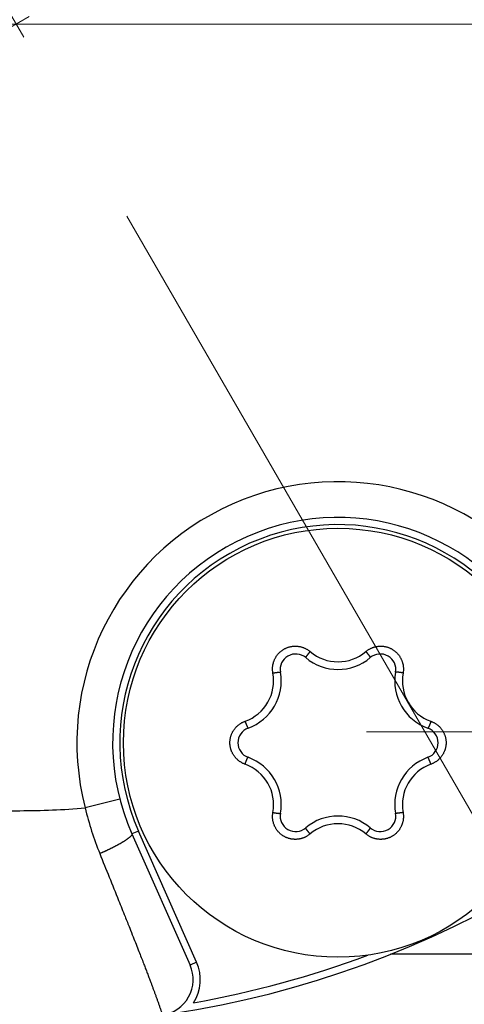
# Model space of a CAD drawing. Header units: millimetres. Extents: x 0 to 1071, y 0 to 742.
# Tile 21 of 133: x 491.43 to 497.64, y 211.39 to 225.16. Entities that reach past the tile are written whole.
import ezdxf

# ---------------------------------------------------------------- set-up
doc = ezdxf.new("R2010")
doc.units = ezdxf.units.MM
doc.header["$LTSCALE"] = 0.454724
doc.linetypes.add('CENTER', pattern=[50.8, 31.75, -6.35, 6.35, -6.35])
doc.layers.add('NoLayerName_001', color=7, linetype='Continuous')
doc.layers.add('NoLayerName_007', color=7, linetype='Continuous')

# ---------------------------------------------------------------- blocks, each defined once
blk = doc.blocks.new('DIM_0003')
at = {"color": 3, "linetype": 'Continuous', "lineweight": 13}
blk.add_arc((59.306, 51.361), 59.306, 300, 210, dxfattribs=at)

msp = doc.modelspace()

# ---------------------------------------------------------------- linework, layer by layer
at = {"layer": 'NoLayerName_001', "color": 4, "linetype": 'CENTER', "lineweight": 13}
for p, q in [((481.376358, 242.419282), (523.058333, 170.223983)), ((474.05585, 215.098774), (509.341304, 235.470841)), ((526.246124, 225.098774), (445.502502, 225.098774)), ((496.275853, 215.199279), (506.275853, 215.199279))]:
    msp.add_line(p, q, dxfattribs=at)
at = {"layer": 'NoLayerName_001', "color": 60, "linetype": 'Continuous', "lineweight": 25}
for p, q in [((492.826232, 214.261863), (492.342085, 214.136957)), ((493.087519, 213.813915), (492.996082, 213.773428)), ((492.996082, 213.773428), (493.808286, 211.939123)), ((493.899724, 211.97961), (493.087519, 213.813915)), ((496.61035, 212.098774), (501.275853, 212.098774)), ((493.899724, 211.97961), (493.808286, 211.939123))]:
    msp.add_line(p, q, dxfattribs=at)
msp.add_circle((495.876358, 215.048774), 3, dxfattribs=at)
for centre, radius, start, end in [((491.426358, 225.098774), 14, 270, 90), ((495.876358, 215.048774), 3.64999, 33.2997428, 194.4664487), ((495.876358, 215.048774), 3.15, 23.8830953, 203.8830953), ((495.876358, 215.048774), 3.049999, 23.8830953, 203.8830953), ((495.284723, 216.073517), 0.21673, 49.8061343, 190.1938657), ((495.876358, 216.773774), 0.7, 229.8061343, 310.1938657), ((495.876589, 216.7837), 0.602815, 229.6731316, 310.3261141), ((496.467993, 216.073517), 0.21673, 349.8061343, 130.1938657), ((494.374389, 215.915936), 0.602187, 289.6528948, 10.3471052), ((494.382464, 215.911274), 0.7, 289.8061343, 10.1938657), ((497.370252, 215.911274), 0.7, 169.8061343, 250.1938657), ((497.378327, 215.915937), 0.602187, 169.6529121, 250.3470879), ((494.693088, 215.048774), 0.21673, 109.8061343, 250.1938657), ((497.059628, 215.048774), 0.21673, 289.8061343, 70.1938657), ((494.382464, 214.186274), 0.7, 349.8061343, 70.1938657), ((497.370252, 214.186274), 0.7, 109.8061343, 190.1938657), ((494.374389, 214.181612), 0.602187, 349.6529191, 70.3470809), ((497.378327, 214.181612), 0.602187, 109.6528879, 190.3471121), ((491.426358, 225.098774), 11, 270, 274.7752781), ((496.711543, 215.178122), 4.491792, 193.402653, 201.9712312), ((495.284723, 214.024032), 0.21673, 169.8061343, 310.1938657), ((495.876358, 213.323774), 0.7, 49.8061343, 130.1938657), ((496.467993, 214.024032), 0.21673, 229.8061343, 10.1938657), ((495.876127, 213.313849), 0.602815, 49.6731316, 130.3261141), ((491.426358, 225.098774), 13.9, 280.0673956, 290.4885171), ((493.3511, 211.736687), 0.5, 278.1967881, 23.8830953), ((493.3511, 211.736687), 0.599999, 327.3286116, 23.8830953)]:
    msp.add_arc(centre, radius, start, end, dxfattribs=at)
for points, knots in [([(494.966803, 216.0241), (494.966, 216.029238), (494.964207, 216.039499), (494.962627, 216.055058), (494.961709, 216.070684), (494.961575, 216.086351), (494.962196, 216.102012), (494.963583, 216.117623), (494.965738, 216.133142), (494.968653, 216.14853), (494.972317, 216.163752), (494.97672, 216.178773), (494.981852, 216.193559), (494.987703, 216.208075), (494.994262, 216.222286), (495.001514, 216.236159), (495.009438, 216.249661), (495.018013, 216.262761), (495.027218, 216.275426), (495.037034, 216.287624), (495.047439, 216.299322), (495.058412, 216.31049), (495.069921, 216.321104), (495.081938, 216.33114), (495.094432, 216.340576), (495.107374, 216.349386), (495.120734, 216.357548), (495.134482, 216.365037), (495.148584, 216.371839), (495.163002, 216.377941), (495.177702, 216.383329), (495.192649, 216.387989), (495.207807, 216.391908), (495.223141, 216.395069), (495.238612, 216.39747), (495.254183, 216.399109), (495.269815, 216.399984), (495.285471, 216.4001), (495.301108, 216.399424), (495.316707, 216.398074), (495.327011, 216.396429), (495.332174, 216.395699)], [0, 0, 0, 0, 0.0156039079, 0.0312347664, 0.0468856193, 0.0625492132, 0.078218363, 0.0938863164, 0.1095476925, 0.1252024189, 0.1408523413, 0.1564989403, 0.1721435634, 0.187787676, 0.2034330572, 0.2190807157, 0.2347302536, 0.250380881, 0.2660317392, 0.2816821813, 0.2973320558, 0.3129818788, 0.3286320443, 0.3442824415, 0.359932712, 0.3755825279, 0.3912318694, 0.4068812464, 0.422531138, 0.4381814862, 0.453831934, 0.4694821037, 0.4851318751, 0.5007816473, 0.5164319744, 0.5320827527, 0.5477333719, 0.5633829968, 0.579030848, 0.594676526, 0.6103210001, 0.6103210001, 0.6103210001, 0.6103210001]), ([(495.332174, 216.395699), (495.337296, 216.394718), (495.347578, 216.392937), (495.362776, 216.389168), (495.377794, 216.384752), (495.392578, 216.379578), (495.407095, 216.373686), (495.421308, 216.367081), (495.43518, 216.359788), (495.448682, 216.351837), (495.461755, 216.343229), (495.47444, 216.334081), (495.48243, 216.327399), (495.486479, 216.324134)], [0, 0, 0, 0, 0.0156449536, 0.0312917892, 0.0469418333, 0.0625965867, 0.0782579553, 0.0939259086, 0.1095951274, 0.1252588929, 0.1409099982, 0.156541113, 0.1721451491, 0.1721451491, 0.1721451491, 0.1721451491]), ([(496.266237, 216.324135), (496.270285, 216.3274), (496.278274, 216.334083), (496.290959, 216.343231), (496.304032, 216.351839), (496.317534, 216.359788), (496.331408, 216.367079), (496.345622, 216.373682), (496.360139, 216.379575), (496.374924, 216.384743), (496.389939, 216.38918), (496.405149, 216.392876), (496.42052, 216.395824), (496.436017, 216.398015), (496.451604, 216.39944), (496.467244, 216.400096), (496.482899, 216.399985), (496.498531, 216.39911), (496.514102, 216.39747), (496.529573, 216.395069), (496.544907, 216.391907), (496.560065, 216.387989), (496.575011, 216.383329), (496.589712, 216.377941), (496.60413, 216.37184), (496.618231, 216.365037), (496.631979, 216.357548), (496.645339, 216.349387), (496.658281, 216.340576), (496.670774, 216.33114), (496.68279, 216.321104), (496.694299, 216.310489), (496.705272, 216.299321), (496.715677, 216.287623), (496.725492, 216.275425), (496.734697, 216.26276), (496.74327, 216.24966), (496.751199, 216.236159), (496.758432, 216.222279), (496.765061, 216.208096), (496.768787, 216.198349), (496.770737, 216.193513)], [0, 0, 0, 0, 0.0156037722, 0.0312345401, 0.0468853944, 0.0625490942, 0.0782184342, 0.0938866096, 0.1095481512, 0.1252029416, 0.1408528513, 0.1564993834, 0.1721439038, 0.1877878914, 0.2034331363, 0.2190806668, 0.2347300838, 0.250380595, 0.2660313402, 0.2816816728, 0.2973314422, 0.3129811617, 0.3286312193, 0.3442814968, 0.3599316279, 0.3755812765, 0.3912304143, 0.4068795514, 0.4225291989, 0.4381793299, 0.4538296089, 0.4694796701, 0.4851293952, 0.5007791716, 0.5164295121, 0.5320802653, 0.5477307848, 0.5633802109, 0.5790277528, 0.5946730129, 0.6103170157, 0.6103170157, 0.6103170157, 0.6103170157]), ([(495.428902, 216.249515), (495.42857, 216.248963), (495.427897, 216.24786), (495.426936, 216.246179), (495.426, 216.244479), (495.425238, 216.242739), (495.424289, 216.240997), (495.424569, 216.2397), (495.424595, 216.239069)], [0, 0, 0, 0, 0.00193239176, 0.00387339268, 0.00581319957, 0.00773519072, 0.00962986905, 0.01152428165, 0.01152428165, 0.01152428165, 0.01152428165]), ([(495.486479, 216.324135), (495.485649, 216.323156), (495.483986, 216.321201), (495.481504, 216.318258), (495.47903, 216.315308), (495.476565, 216.312351), (495.474109, 216.309386), (495.471661, 216.306414), (495.469222, 216.303435), (495.466793, 216.300448), (495.464374, 216.297453), (495.462366, 216.294951), (495.460765, 216.292944), (495.459567, 216.291437), (495.458372, 216.289928), (495.45718, 216.288416), (495.455991, 216.286903), (495.454805, 216.285386), (495.453622, 216.283868), (495.452442, 216.282347), (495.451265, 216.280823), (495.450092, 216.279297), (495.448923, 216.277768), (495.447757, 216.276237), (495.446596, 216.274702), (495.445438, 216.273165), (495.444286, 216.271623), (495.443137, 216.270078), (495.441994, 216.268528), (495.440857, 216.266974), (495.439724, 216.265416), (495.438598, 216.263853), (495.437479, 216.262285), (495.436368, 216.260712), (495.435265, 216.259134), (495.434172, 216.257551), (495.433089, 216.255963), (495.432017, 216.254369), (495.430959, 216.252766), (495.429915, 216.251151), (495.429242, 216.250059), (495.428902, 216.249515)], [0, 0, 0, 0, 0.00384999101, 0.0077000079, 0.01155003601, 0.01540006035, 0.01925006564, 0.02310003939, 0.02694999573, 0.03079996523, 0.03464998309, 0.03850008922, 0.04042518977, 0.04235031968, 0.0442754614, 0.04620059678, 0.04812570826, 0.05005077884, 0.05197579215, 0.05390073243, 0.05582558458, 0.05775033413, 0.05967497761, 0.06159956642, 0.06352417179, 0.06544886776, 0.06737373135, 0.06929884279, 0.07122428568, 0.07315014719, 0.07507649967, 0.07700314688, 0.07892969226, 0.0808557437, 0.08278091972, 0.08470485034, 0.08662717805, 0.08854772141, 0.09046777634, 0.09238951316, 0.09431528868, 0.09431528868, 0.09431528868, 0.09431528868]), ([(496.266237, 216.324135), (496.267067, 216.323156), (496.26873, 216.321201), (496.271212, 216.318258), (496.273686, 216.315308), (496.276151, 216.31235), (496.278608, 216.309386), (496.281055, 216.306414), (496.283494, 216.303435), (496.285923, 216.300448), (496.288343, 216.297453), (496.29035, 216.29495), (496.291951, 216.292944), (496.293149, 216.291436), (496.294344, 216.289927), (496.295537, 216.288416), (496.296726, 216.286902), (496.297912, 216.285386), (496.299095, 216.283867), (496.300275, 216.282346), (496.301451, 216.280822), (496.302624, 216.279296), (496.303794, 216.277768), (496.304959, 216.276236), (496.306121, 216.274702), (496.307279, 216.273164), (496.308431, 216.271622), (496.309579, 216.270077), (496.310723, 216.268527), (496.31186, 216.266973), (496.312993, 216.265415), (496.314119, 216.263852), (496.315238, 216.262284), (496.316349, 216.260711), (496.317452, 216.259133), (496.318545, 216.25755), (496.319628, 216.255961), (496.3207, 216.254368), (496.321758, 216.252764), (496.322802, 216.25115), (496.323475, 216.250058), (496.323815, 216.249513)], [0, 0, 0, 0, 0.00385005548, 0.00770013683, 0.01155022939, 0.01540031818, 0.01925038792, 0.02310042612, 0.02695044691, 0.03080048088, 0.0346505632, 0.0385007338, 0.04042586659, 0.04235102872, 0.04427620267, 0.04620137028, 0.04812651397, 0.05005161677, 0.05197666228, 0.05390163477, 0.05582651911, 0.05775130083, 0.05967597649, 0.06160059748, 0.06352523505, 0.06544996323, 0.06737485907, 0.06930000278, 0.07122547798, 0.07315137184, 0.07507775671, 0.07700443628, 0.07893101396, 0.08085709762, 0.08278230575, 0.08470626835, 0.08662862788, 0.08854920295, 0.09046928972, 0.09239105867, 0.09431686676, 0.09431686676, 0.09431686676, 0.09431686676]), ([(496.323815, 216.249513), (496.324147, 216.248961), (496.32482, 216.247859), (496.325781, 216.246178), (496.326717, 216.244477), (496.327479, 216.242738), (496.328428, 216.240996), (496.328149, 216.239698), (496.328122, 216.239067)], [0, 0, 0, 0, 0.00193242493, 0.00387345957, 0.00581329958, 0.00773532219, 0.00963002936, 0.01152447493, 0.01152447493, 0.01152447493, 0.01152447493]), ([(496.770737, 216.193513), (496.772447, 216.188586), (496.776045, 216.178792), (496.780378, 216.163746), (496.784062, 216.148531), (496.786973, 216.133141), (496.789129, 216.117623), (496.790517, 216.102011), (496.791139, 216.086351), (496.791006, 216.070683), (496.790089, 216.055058), (496.788509, 216.039499), (496.786716, 216.029238), (496.785913, 216.024099)], [0, 0, 0, 0, 0.0156445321, 0.0312910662, 0.0469409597, 0.0625957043, 0.0782571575, 0.0939252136, 0.109594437, 0.1252580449, 0.1409088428, 0.1565395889, 0.1721433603, 0.1721433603, 0.1721433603, 0.1721433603]), ([(494.966803, 216.0241), (494.968066, 216.02433), (494.97059, 216.024792), (494.97438, 216.02547), (494.978172, 216.026137), (494.981966, 216.026794), (494.985761, 216.027439), (494.989559, 216.028072), (494.993358, 216.028695), (494.997159, 216.029305), (495.000963, 216.029903), (495.004134, 216.03039), (495.006672, 216.030773), (495.008576, 216.031057), (495.010481, 216.031337), (495.012386, 216.031614), (495.014291, 216.031887), (495.016197, 216.032156), (495.018104, 216.032422), (495.020011, 216.032683), (495.021919, 216.03294), (495.023827, 216.033193), (495.025736, 216.033441), (495.027645, 216.033685), (495.029554, 216.033924), (495.031465, 216.034157), (495.033376, 216.034385), (495.035289, 216.034606), (495.037202, 216.034821), (495.039117, 216.03503), (495.041032, 216.035231), (495.042949, 216.035425), (495.044867, 216.03561), (495.046785, 216.035786), (495.048702, 216.035952), (495.05062, 216.036107), (495.052537, 216.036251), (495.054453, 216.036382), (495.056371, 216.036497), (495.058291, 216.036594), (495.059573, 216.036631), (495.060215, 216.036653)], [0, 0, 0, 0, 0.00384999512, 0.00770001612, 0.01155004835, 0.01540007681, 0.01925008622, 0.02310006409, 0.02695002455, 0.03079999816, 0.03465002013, 0.03850013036, 0.04042523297, 0.04235036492, 0.04427550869, 0.04620064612, 0.04812575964, 0.05005083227, 0.05197584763, 0.05390078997, 0.05582564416, 0.05775039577, 0.05967504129, 0.06159963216, 0.06352423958, 0.0654489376, 0.06737380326, 0.06929891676, 0.07122436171, 0.07315022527, 0.07507657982, 0.07700322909, 0.07892977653, 0.08085583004, 0.08278100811, 0.08470494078, 0.08662727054, 0.08854781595, 0.09046787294, 0.09238961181, 0.09431538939, 0.09431538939, 0.09431538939, 0.09431538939]), ([(495.060215, 216.036653), (495.060859, 216.036664), (495.06215, 216.036696), (495.064086, 216.036687), (495.066027, 216.036648), (495.067915, 216.036438), (495.069897, 216.036389), (495.070881, 216.035498), (495.071414, 216.03516)], [0, 0, 0, 0, 0.00193239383, 0.00387339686, 0.00581320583, 0.00773519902, 0.00962987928, 0.01152429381, 0.01152429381, 0.01152429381, 0.01152429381]), ([(496.692502, 216.036653), (496.691858, 216.036664), (496.690566, 216.036696), (496.68863, 216.036687), (496.686689, 216.036648), (496.684802, 216.036438), (496.682819, 216.036389), (496.681835, 216.035498), (496.681302, 216.03516)], [0, 0, 0, 0, 0.00193239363, 0.00387339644, 0.0058132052, 0.00773519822, 0.00962987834, 0.01152429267, 0.01152429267, 0.01152429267, 0.01152429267]), ([(496.785913, 216.0241), (496.784651, 216.02433), (496.782126, 216.024792), (496.778336, 216.02547), (496.774544, 216.026137), (496.770751, 216.026794), (496.766955, 216.027439), (496.763158, 216.028072), (496.759358, 216.028695), (496.755557, 216.029305), (496.751753, 216.029903), (496.748582, 216.03039), (496.746044, 216.030773), (496.74414, 216.031057), (496.742236, 216.031337), (496.74033, 216.031614), (496.738425, 216.031887), (496.736519, 216.032156), (496.734612, 216.032422), (496.732705, 216.032683), (496.730797, 216.03294), (496.728889, 216.033193), (496.726981, 216.033441), (496.725071, 216.033685), (496.723162, 216.033924), (496.721251, 216.034157), (496.71934, 216.034385), (496.717427, 216.034606), (496.715514, 216.034821), (496.713599, 216.03503), (496.711684, 216.035231), (496.709767, 216.035425), (496.707849, 216.03561), (496.705932, 216.035786), (496.704014, 216.035952), (496.702096, 216.036107), (496.700179, 216.036251), (496.698263, 216.036382), (496.696345, 216.036497), (496.694425, 216.036594), (496.693143, 216.036631), (496.692502, 216.036653)], [0, 0, 0, 0, 0.00384999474, 0.00770001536, 0.0115500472, 0.01540007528, 0.01925008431, 0.02310006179, 0.02695002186, 0.03079999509, 0.03465001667, 0.03850012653, 0.04042522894, 0.04235036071, 0.0442755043, 0.04620064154, 0.04812575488, 0.05005082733, 0.0519758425, 0.05390078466, 0.05582563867, 0.05775039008, 0.05967503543, 0.0615996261, 0.06352423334, 0.06544893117, 0.06737379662, 0.06929890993, 0.07122435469, 0.07315021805, 0.0750765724, 0.07700322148, 0.07892976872, 0.08085582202, 0.0827809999, 0.08470493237, 0.08662726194, 0.08854780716, 0.09046786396, 0.09238960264, 0.09431538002, 0.09431538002, 0.09431538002, 0.09431538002]), ([(494.576924, 214.748739), (494.572072, 214.750613), (494.56229, 214.75419), (494.548025, 214.760601), (494.534034, 214.767619), (494.520398, 214.775338), (494.507146, 214.783707), (494.49432, 214.792714), (494.481958, 214.802339), (494.470089, 214.812558), (494.458738, 214.823343), (494.447931, 214.834667), (494.437692, 214.846505), (494.428045, 214.85883), (494.419018, 214.871616), (494.41063, 214.884833), (494.402898, 214.898447), (494.395841, 214.912423), (494.389476, 214.926728), (494.38382, 214.941327), (494.378892, 214.956188), (494.374707, 214.971275), (494.37127, 214.98655), (494.368587, 215.001975), (494.366662, 215.017512), (494.365503, 215.033126), (494.365115, 215.048777), (494.365503, 215.064428), (494.366662, 215.080041), (494.368587, 215.095579), (494.37127, 215.111003), (494.374708, 215.126278), (494.378893, 215.141365), (494.383821, 215.156225), (494.389476, 215.170825), (494.395841, 215.18513), (494.4029, 215.199105), (494.410627, 215.212721), (494.419031, 215.225925), (494.427999, 215.238759), (494.434577, 215.246858), (494.437791, 215.250965)], [0, 0, 0, 0, 0.0156039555, 0.0312348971, 0.0468859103, 0.0625497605, 0.0782192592, 0.0938876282, 0.1095494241, 0.1252045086, 0.1408547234, 0.156501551, 0.1721463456, 0.187790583, 0.2034360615, 0.2190838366, 0.2347335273, 0.2503843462, 0.2660354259, 0.281686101, 0.2973361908, 0.312986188, 0.3286364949, 0.3442870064, 0.3599373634, 0.3755872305, 0.3912365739, 0.4068858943, 0.4225357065, 0.4381859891, 0.4538364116, 0.4694866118, 0.4851364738, 0.5007863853, 0.5164368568, 0.5320877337, 0.5477383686, 0.5633879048, 0.5790355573, 0.5946809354, 0.6103250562, 0.6103250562, 0.6103250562, 0.6103250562]), ([(494.437791, 215.250965), (494.441202, 215.254909), (494.447886, 215.262922), (494.458751, 215.274198), (494.470086, 215.284995), (494.481959, 215.29521), (494.49432, 215.304836), (494.507147, 215.313843), (494.520399, 215.322211), (494.534034, 215.329929), (494.548025, 215.336947), (494.56229, 215.343358), (494.572072, 215.346936), (494.576924, 215.34881)], [0, 0, 0, 0, 0.015644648, 0.0312912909, 0.0469412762, 0.0625960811, 0.0782575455, 0.0939255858, 0.1095948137, 0.1252584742, 0.1409093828, 0.1565402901, 0.172144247, 0.172144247, 0.172144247, 0.172144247]), ([(494.576924, 215.34881), (494.577356, 215.347601), (494.578218, 215.345183), (494.579526, 215.341562), (494.580844, 215.337945), (494.582172, 215.334331), (494.583512, 215.330722), (494.584861, 215.327116), (494.586222, 215.323515), (494.587594, 215.319918), (494.588978, 215.316325), (494.590142, 215.313335), (494.591079, 215.310945), (494.591785, 215.309154), (494.592495, 215.307365), (494.593208, 215.305576), (494.593924, 215.30379), (494.594644, 215.302004), (494.595368, 215.30022), (494.596095, 215.298438), (494.596826, 215.296658), (494.597561, 215.294879), (494.5983, 215.293102), (494.599044, 215.291327), (494.599792, 215.289553), (494.600545, 215.287782), (494.601304, 215.286013), (494.602068, 215.284246), (494.602838, 215.282481), (494.603615, 215.280719), (494.604399, 215.278959), (494.605189, 215.277202), (494.605988, 215.275449), (494.606794, 215.2737), (494.60761, 215.271956), (494.608434, 215.270218), (494.609268, 215.268486), (494.610112, 215.266761), (494.610972, 215.265043), (494.611848, 215.263332), (494.612457, 215.262203), (494.612759, 215.261636)], [0, 0, 0, 0, 0.00384999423, 0.00770001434, 0.01155004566, 0.01540007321, 0.01925008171, 0.02310005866, 0.0269500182, 0.03079999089, 0.03465001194, 0.03850012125, 0.04042522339, 0.04235035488, 0.04427549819, 0.04620063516, 0.04812574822, 0.05005082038, 0.05197583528, 0.05390077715, 0.05582563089, 0.05775038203, 0.0596750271, 0.0615996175, 0.06352422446, 0.06544892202, 0.06737378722, 0.06929890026, 0.07122434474, 0.07315020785, 0.07507656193, 0.07700321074, 0.07892975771, 0.08085581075, 0.08278098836, 0.08470492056, 0.08662724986, 0.0885477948, 0.09046785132, 0.09238958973, 0.09431536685, 0.09431536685, 0.09431536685, 0.09431536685]), ([(494.612759, 215.261636), (494.613071, 215.261073), (494.613689, 215.259939), (494.614664, 215.258266), (494.615669, 215.256605), (494.616794, 215.255075), (494.617828, 215.253382), (494.619092, 215.252976), (494.619651, 215.252683)], [0, 0, 0, 0, 0.00193239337, 0.00387339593, 0.00581320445, 0.00773519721, 0.00962987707, 0.01152429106, 0.01152429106, 0.01152429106, 0.01152429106]), ([(497.139957, 215.261636), (497.139645, 215.261073), (497.139027, 215.259938), (497.138052, 215.258266), (497.137047, 215.256605), (497.135922, 215.255075), (497.134888, 215.253382), (497.133624, 215.252976), (497.133065, 215.252683)], [0, 0, 0, 0, 0.0019323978, 0.00387340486, 0.0058132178, 0.00773521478, 0.00962989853, 0.01152431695, 0.01152431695, 0.01152431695, 0.01152431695]), ([(497.175792, 215.34881), (497.17536, 215.347601), (497.174498, 215.345183), (497.17319, 215.341562), (497.171872, 215.337945), (497.170544, 215.334331), (497.169205, 215.330722), (497.167855, 215.327116), (497.166494, 215.323515), (497.165122, 215.319918), (497.163738, 215.316325), (497.162574, 215.313335), (497.161637, 215.310945), (497.160931, 215.309154), (497.160221, 215.307365), (497.159508, 215.305576), (497.158792, 215.30379), (497.158072, 215.302004), (497.157349, 215.30022), (497.156621, 215.298438), (497.15589, 215.296658), (497.155155, 215.294879), (497.154416, 215.293102), (497.153672, 215.291326), (497.152924, 215.289553), (497.152171, 215.287782), (497.151412, 215.286013), (497.150648, 215.284246), (497.149878, 215.282481), (497.149101, 215.280719), (497.148317, 215.278959), (497.147527, 215.277202), (497.146728, 215.275449), (497.145922, 215.2737), (497.145107, 215.271956), (497.144282, 215.270218), (497.143448, 215.268486), (497.142604, 215.266761), (497.141744, 215.265043), (497.140868, 215.263331), (497.140259, 215.262203), (497.139957, 215.261636)], [0, 0, 0, 0, 0.00385000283, 0.00770003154, 0.01155007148, 0.01540010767, 0.01925012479, 0.02310011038, 0.02695007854, 0.03080005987, 0.03465008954, 0.03850020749, 0.04042531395, 0.04235044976, 0.04427559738, 0.04620073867, 0.04812585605, 0.05005093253, 0.05197595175, 0.05390089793, 0.05582575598, 0.05775051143, 0.05967516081, 0.06159975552, 0.0635243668, 0.06544906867, 0.06737393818, 0.06929905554, 0.07122450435, 0.07315037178, 0.0750767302, 0.07700338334, 0.07892993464, 0.080855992, 0.08278117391, 0.08470511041, 0.08662744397, 0.08854799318, 0.09046805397, 0.09238979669, 0.09431557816, 0.09431557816, 0.09431557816, 0.09431557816]), ([(497.175792, 215.34881), (497.180644, 215.346936), (497.190426, 215.343358), (497.204691, 215.336947), (497.218682, 215.329929), (497.232318, 215.322211), (497.24557, 215.313842), (497.258396, 215.304835), (497.270759, 215.295209), (497.282628, 215.28499), (497.293978, 215.274206), (497.304785, 215.262882), (497.315024, 215.251044), (497.324671, 215.238719), (497.333699, 215.225933), (497.342086, 215.212716), (497.349818, 215.199102), (497.356875, 215.185126), (497.36324, 215.170821), (497.368896, 215.156221), (497.373824, 215.141361), (497.378009, 215.126274), (497.381446, 215.110999), (497.38413, 215.095574), (497.386054, 215.080036), (497.387213, 215.064423), (497.387602, 215.048772), (497.387213, 215.033121), (497.386054, 215.017508), (497.38413, 215.00197), (497.381446, 214.986545), (497.378008, 214.971271), (497.373823, 214.956184), (497.368896, 214.941323), (497.36324, 214.926724), (497.356875, 214.912419), (497.349816, 214.898444), (497.342089, 214.884828), (497.333685, 214.871623), (497.324717, 214.85879), (497.318139, 214.85069), (497.314925, 214.846584)], [0, 0, 0, 0, 0.0156039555, 0.0312348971, 0.0468859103, 0.0625497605, 0.0782192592, 0.0938876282, 0.1095494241, 0.1252045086, 0.1408547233, 0.1565015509, 0.1721463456, 0.187790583, 0.2034360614, 0.2190838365, 0.2347335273, 0.2503843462, 0.2660354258, 0.2816861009, 0.2973361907, 0.3129861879, 0.3286364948, 0.3442870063, 0.3599373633, 0.3755872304, 0.3912365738, 0.4068858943, 0.4225357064, 0.438185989, 0.4538364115, 0.4694866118, 0.4851364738, 0.5007863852, 0.5164368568, 0.5320877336, 0.5477383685, 0.5633879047, 0.5790355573, 0.5946809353, 0.6103250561, 0.6103250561, 0.6103250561, 0.6103250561]), ([(494.576924, 214.748739), (494.577356, 214.749948), (494.578218, 214.752365), (494.579526, 214.755986), (494.580844, 214.759604), (494.582172, 214.763217), (494.583512, 214.766827), (494.584861, 214.770433), (494.586222, 214.774034), (494.587594, 214.777631), (494.588978, 214.781224), (494.590142, 214.784214), (494.591079, 214.786603), (494.591785, 214.788394), (494.592495, 214.790184), (494.593208, 214.791972), (494.593924, 214.793759), (494.594644, 214.795545), (494.595368, 214.797328), (494.596095, 214.799111), (494.596826, 214.800891), (494.597561, 214.80267), (494.5983, 214.804447), (494.599044, 214.806222), (494.599792, 214.807996), (494.600545, 214.809767), (494.601304, 214.811536), (494.602068, 214.813303), (494.602838, 214.815068), (494.603615, 214.81683), (494.604399, 214.81859), (494.605189, 214.820346), (494.605988, 214.8221), (494.606794, 214.823849), (494.60761, 214.825593), (494.608434, 214.827331), (494.609268, 214.829063), (494.610112, 214.830788), (494.610972, 214.832506), (494.611848, 214.834217), (494.612457, 214.835346), (494.612759, 214.835913)], [0, 0, 0, 0, 0.00385000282, 0.00770003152, 0.01155007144, 0.01540010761, 0.01925012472, 0.0231001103, 0.02695007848, 0.03080005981, 0.0346500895, 0.03850020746, 0.04042531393, 0.04235044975, 0.04427559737, 0.04620073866, 0.04812585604, 0.05005093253, 0.05197595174, 0.05390089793, 0.05582575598, 0.05775051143, 0.0596751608, 0.06159975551, 0.06352436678, 0.06544906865, 0.06737393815, 0.0692990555, 0.07122450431, 0.07315037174, 0.07507673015, 0.07700338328, 0.07892993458, 0.08085599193, 0.08278117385, 0.08470511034, 0.08662744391, 0.08854799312, 0.09046805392, 0.09238979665, 0.09431557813, 0.09431557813, 0.09431557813, 0.09431557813]), ([(494.612759, 214.835913), (494.613071, 214.836476), (494.613689, 214.83761), (494.614664, 214.839283), (494.615669, 214.840944), (494.616794, 214.842474), (494.617828, 214.844167), (494.619092, 214.844573), (494.619651, 214.844866)], [0, 0, 0, 0, 0.00193239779, 0.00387340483, 0.00581321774, 0.00773521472, 0.00962989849, 0.01152431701, 0.01152431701, 0.01152431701, 0.01152431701]), ([(497.139958, 214.835912), (497.139645, 214.836476), (497.139027, 214.83761), (497.138052, 214.839283), (497.137047, 214.840944), (497.135922, 214.842474), (497.134888, 214.844166), (497.133624, 214.844573), (497.133065, 214.844865)], [0, 0, 0, 0, 0.00193239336, 0.0038733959, 0.00581320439, 0.00773519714, 0.00962987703, 0.01152429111, 0.01152429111, 0.01152429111, 0.01152429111]), ([(497.175792, 214.748739), (497.17536, 214.749948), (497.174498, 214.752365), (497.17319, 214.755986), (497.171872, 214.759604), (497.170544, 214.763217), (497.169205, 214.766827), (497.167855, 214.770433), (497.166494, 214.774034), (497.165122, 214.777631), (497.163738, 214.781224), (497.162574, 214.784214), (497.161637, 214.786603), (497.160931, 214.788394), (497.160221, 214.790184), (497.159509, 214.791972), (497.158792, 214.793759), (497.158072, 214.795544), (497.157349, 214.797328), (497.156621, 214.799111), (497.15589, 214.800891), (497.155155, 214.80267), (497.154416, 214.804447), (497.153672, 214.806222), (497.152924, 214.807995), (497.152171, 214.809767), (497.151412, 214.811536), (497.150648, 214.813303), (497.149878, 214.815067), (497.149101, 214.81683), (497.148317, 214.818589), (497.147527, 214.820346), (497.146728, 214.822099), (497.145922, 214.823848), (497.145107, 214.825592), (497.144282, 214.827331), (497.143448, 214.829062), (497.142604, 214.830788), (497.141745, 214.832506), (497.140868, 214.834217), (497.140259, 214.835346), (497.139958, 214.835912)], [0, 0, 0, 0, 0.00384999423, 0.00770001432, 0.01155004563, 0.01540007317, 0.01925008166, 0.02310005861, 0.02695001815, 0.03079999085, 0.03465001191, 0.03850012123, 0.04042522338, 0.04235035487, 0.04427549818, 0.04620063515, 0.04812574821, 0.05005082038, 0.05197583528, 0.05390077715, 0.05582563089, 0.05775038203, 0.0596750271, 0.06159961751, 0.06352422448, 0.06544892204, 0.06737378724, 0.06929890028, 0.07122434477, 0.07315020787, 0.07507656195, 0.07700321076, 0.07892975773, 0.08085581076, 0.08278098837, 0.08470492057, 0.08662724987, 0.08854779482, 0.09046785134, 0.09238958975, 0.09431536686, 0.09431536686, 0.09431536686, 0.09431536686]), ([(497.314925, 214.846584), (497.311514, 214.842639), (497.30483, 214.834626), (497.293966, 214.823351), (497.282631, 214.812554), (497.270757, 214.802339), (497.258396, 214.792712), (497.245569, 214.783706), (497.232318, 214.775338), (497.218682, 214.76762), (497.204691, 214.760602), (497.190426, 214.754191), (497.180644, 214.750613), (497.175792, 214.748739)], [0, 0, 0, 0, 0.015644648, 0.031291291, 0.0469412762, 0.0625960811, 0.0782575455, 0.0939255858, 0.1095948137, 0.1252584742, 0.1409093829, 0.1565402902, 0.1721442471, 0.1721442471, 0.1721442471, 0.1721442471]), ([(494.981979, 213.904036), (494.980269, 213.908962), (494.976671, 213.918757), (494.972338, 213.933803), (494.968654, 213.949018), (494.965744, 213.964408), (494.963587, 213.979926), (494.962199, 213.995537), (494.961577, 214.011198), (494.96171, 214.026865), (494.962627, 214.042491), (494.964207, 214.05805), (494.966, 214.06831), (494.966803, 214.073449)], [0, 0, 0, 0, 0.0156445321, 0.0312910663, 0.0469409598, 0.0625957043, 0.0782571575, 0.0939252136, 0.109594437, 0.1252580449, 0.1409088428, 0.1565395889, 0.1721433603, 0.1721433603, 0.1721433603, 0.1721433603]), ([(494.966803, 214.073449), (494.968066, 214.073219), (494.97059, 214.072757), (494.97438, 214.072079), (494.978172, 214.071411), (494.981966, 214.070755), (494.985761, 214.07011), (494.989559, 214.069476), (494.993358, 214.068854), (494.997159, 214.068244), (495.000963, 214.067646), (495.004134, 214.067159), (495.006672, 214.066776), (495.008576, 214.066492), (495.010481, 214.066211), (495.012386, 214.065935), (495.014291, 214.065662), (495.016197, 214.065392), (495.018104, 214.065127), (495.020011, 214.064866), (495.021919, 214.064609), (495.023827, 214.064356), (495.025736, 214.064108), (495.027645, 214.063864), (495.029554, 214.063625), (495.031465, 214.063392), (495.033376, 214.063164), (495.035289, 214.062943), (495.037202, 214.062727), (495.039117, 214.062519), (495.041032, 214.062318), (495.042949, 214.062124), (495.044867, 214.061939), (495.046785, 214.061763), (495.048702, 214.061597), (495.05062, 214.061442), (495.052537, 214.061298), (495.054453, 214.061166), (495.056371, 214.061052), (495.058291, 214.060955), (495.059573, 214.060918), (495.060215, 214.060896)], [0, 0, 0, 0, 0.00384999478, 0.00770001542, 0.01155004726, 0.01540007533, 0.01925008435, 0.02310006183, 0.02695002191, 0.03079999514, 0.03465001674, 0.03850012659, 0.04042522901, 0.04235036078, 0.04427550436, 0.0462006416, 0.04812575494, 0.05005082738, 0.05197584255, 0.05390078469, 0.0558256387, 0.05775039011, 0.05967503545, 0.06159962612, 0.06352423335, 0.06544893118, 0.06737379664, 0.06929890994, 0.0712243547, 0.07315021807, 0.07507657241, 0.07700322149, 0.07892976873, 0.08085582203, 0.08278099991, 0.08470493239, 0.08662726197, 0.0885478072, 0.09046786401, 0.09238960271, 0.0943153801, 0.0943153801, 0.0943153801, 0.0943153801]), ([(495.060215, 214.060896), (495.060859, 214.060885), (495.06215, 214.060853), (495.064086, 214.060861), (495.066027, 214.060901), (495.067915, 214.06111), (495.069897, 214.06116), (495.070881, 214.062051), (495.071414, 214.062389)], [0, 0, 0, 0, 0.00193239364, 0.00387339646, 0.00581320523, 0.00773519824, 0.00962987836, 0.01152429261, 0.01152429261, 0.01152429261, 0.01152429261]), ([(496.785913, 214.073449), (496.786716, 214.06831), (496.788509, 214.05805), (496.790089, 214.042491), (496.791007, 214.026865), (496.791141, 214.011197), (496.79052, 213.995537), (496.789133, 213.979926), (496.786979, 213.964407), (496.784064, 213.949019), (496.780399, 213.933797), (496.775996, 213.918776), (496.770864, 213.90399), (496.765013, 213.889474), (496.758454, 213.875262), (496.751202, 213.86139), (496.743278, 213.847887), (496.734704, 213.834788), (496.725498, 213.822123), (496.715683, 213.809925), (496.705277, 213.798227), (496.694304, 213.787059), (496.682795, 213.776445), (496.670778, 213.766409), (496.658284, 213.756973), (496.645343, 213.748163), (496.631982, 213.740001), (496.618234, 213.732512), (496.604133, 213.725709), (496.589714, 213.719607), (496.575014, 213.714219), (496.560067, 213.70956), (496.544909, 213.705641), (496.529575, 213.702479), (496.514104, 213.700079), (496.498533, 213.698439), (496.482901, 213.697565), (496.467245, 213.697449), (496.451608, 213.698125), (496.436009, 213.699475), (496.425705, 213.70112), (496.420542, 213.701849)], [0, 0, 0, 0, 0.0156039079, 0.0312347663, 0.0468856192, 0.0625492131, 0.078218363, 0.0938863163, 0.1095476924, 0.1252024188, 0.1408523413, 0.1564989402, 0.1721435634, 0.187787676, 0.2034330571, 0.2190807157, 0.2347302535, 0.250380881, 0.2660317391, 0.2816821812, 0.2973320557, 0.3129818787, 0.3286320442, 0.3442824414, 0.3599327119, 0.3755825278, 0.3912318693, 0.4068812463, 0.422531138, 0.4381814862, 0.4538319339, 0.4694821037, 0.4851318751, 0.5007816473, 0.5164319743, 0.5320827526, 0.5477333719, 0.5633829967, 0.5790308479, 0.5946765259, 0.610321, 0.610321, 0.610321, 0.610321]), ([(496.692502, 214.060896), (496.691858, 214.060885), (496.690566, 214.060853), (496.68863, 214.060861), (496.686689, 214.060901), (496.684802, 214.06111), (496.682819, 214.06116), (496.681835, 214.062051), (496.681302, 214.062389)], [0, 0, 0, 0, 0.00193239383, 0.00387339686, 0.00581320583, 0.00773519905, 0.00962987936, 0.01152429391, 0.01152429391, 0.01152429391, 0.01152429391]), ([(496.785913, 214.073449), (496.784651, 214.073219), (496.782126, 214.072757), (496.778336, 214.072079), (496.774544, 214.071411), (496.770751, 214.070755), (496.766955, 214.07011), (496.763158, 214.069476), (496.759358, 214.068854), (496.755557, 214.068244), (496.751753, 214.067646), (496.748582, 214.067159), (496.746044, 214.066776), (496.74414, 214.066492), (496.742236, 214.066211), (496.74033, 214.065935), (496.738425, 214.065662), (496.736519, 214.065392), (496.734612, 214.065127), (496.732705, 214.064866), (496.730797, 214.064609), (496.728889, 214.064356), (496.726981, 214.064108), (496.725071, 214.063864), (496.723162, 214.063625), (496.721251, 214.063392), (496.71934, 214.063164), (496.717427, 214.062943), (496.715514, 214.062727), (496.713599, 214.062519), (496.711684, 214.062318), (496.709767, 214.062124), (496.707849, 214.061939), (496.705932, 214.061763), (496.704014, 214.061597), (496.702096, 214.061442), (496.700179, 214.061298), (496.698263, 214.061166), (496.696345, 214.061052), (496.694425, 214.060955), (496.693143, 214.060918), (496.692502, 214.060896)], [0, 0, 0, 0, 0.00384999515, 0.00770001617, 0.01155004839, 0.01540007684, 0.01925008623, 0.02310006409, 0.02695002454, 0.03079999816, 0.03465002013, 0.03850013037, 0.04042523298, 0.04235036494, 0.04427550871, 0.04620064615, 0.04812575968, 0.05005083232, 0.05197584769, 0.05390079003, 0.05582564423, 0.05775039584, 0.05967504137, 0.06159963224, 0.06352423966, 0.06544893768, 0.06737380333, 0.06929891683, 0.07122436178, 0.07315022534, 0.07507657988, 0.07700322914, 0.07892977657, 0.08085583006, 0.08278100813, 0.08470494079, 0.08662727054, 0.08854781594, 0.09046787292, 0.0923896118, 0.09431538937, 0.09431538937, 0.09431538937, 0.09431538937]), ([(495.486479, 213.773414), (495.482431, 213.770149), (495.474442, 213.763466), (495.461757, 213.754317), (495.448684, 213.74571), (495.435182, 213.737761), (495.421308, 213.73047), (495.407094, 213.723866), (495.392577, 213.717974), (495.377792, 213.712805), (495.362778, 213.708369), (495.347567, 213.704672), (495.332196, 213.701725), (495.316699, 213.699534), (495.301112, 213.698109), (495.285472, 213.697453), (495.269817, 213.697563), (495.254185, 213.698439), (495.238615, 213.700078), (495.223143, 213.702479), (495.207809, 213.705641), (495.192651, 213.70956), (495.177705, 213.71422), (495.163004, 213.719607), (495.148586, 213.725709), (495.134485, 213.732511), (495.120737, 213.74), (495.107377, 213.748162), (495.094436, 213.756973), (495.081942, 213.766408), (495.069926, 213.776445), (495.058417, 213.78706), (495.047444, 213.798227), (495.037039, 213.809926), (495.027224, 213.822124), (495.018019, 213.834789), (495.009446, 213.847889), (495.001517, 213.86139), (494.994284, 213.875269), (494.987655, 213.889453), (494.983929, 213.899199), (494.981979, 213.904036)], [0, 0, 0, 0, 0.0156037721, 0.0312345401, 0.0468853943, 0.0625490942, 0.0782184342, 0.0938866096, 0.1095481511, 0.1252029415, 0.1408528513, 0.1564993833, 0.1721439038, 0.1877878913, 0.2034331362, 0.2190806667, 0.2347300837, 0.2503805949, 0.2660313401, 0.2816816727, 0.2973314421, 0.3129811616, 0.3286312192, 0.3442814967, 0.3599316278, 0.3755812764, 0.3912304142, 0.4068795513, 0.4225291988, 0.4381793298, 0.4538296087, 0.46947967, 0.4851293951, 0.5007791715, 0.5164295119, 0.5320802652, 0.5477307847, 0.5633802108, 0.5790277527, 0.5946730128, 0.6103170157, 0.6103170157, 0.6103170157, 0.6103170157]), ([(495.428901, 213.848035), (495.428569, 213.848588), (495.427896, 213.84969), (495.426935, 213.851371), (495.425999, 213.853072), (495.425237, 213.854811), (495.424288, 213.856553), (495.424568, 213.85785), (495.424594, 213.858481)], [0, 0, 0, 0, 0.00193242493, 0.00387345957, 0.00581329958, 0.00773532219, 0.00963002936, 0.01152447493, 0.01152447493, 0.01152447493, 0.01152447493]), ([(495.486479, 213.773414), (495.485649, 213.774393), (495.483986, 213.776348), (495.481504, 213.779291), (495.47903, 213.782241), (495.476565, 213.785198), (495.474108, 213.788163), (495.471661, 213.791135), (495.469222, 213.794114), (495.466793, 213.797101), (495.464373, 213.800096), (495.462366, 213.802599), (495.460765, 213.804605), (495.459567, 213.806112), (495.458372, 213.807622), (495.45718, 213.809133), (495.45599, 213.810647), (495.454804, 213.812163), (495.453621, 213.813682), (495.452441, 213.815203), (495.451265, 213.816726), (495.450092, 213.818252), (495.448922, 213.819781), (495.447757, 213.821313), (495.446595, 213.822847), (495.445438, 213.824385), (495.444285, 213.825927), (495.443137, 213.827472), (495.441994, 213.829021), (495.440856, 213.830575), (495.439724, 213.832134), (495.438597, 213.833697), (495.437478, 213.835265), (495.436367, 213.836838), (495.435264, 213.838416), (495.434171, 213.839999), (495.433088, 213.841587), (495.432016, 213.843181), (495.430958, 213.844784), (495.429914, 213.846399), (495.429241, 213.847491), (495.428901, 213.848035)], [0, 0, 0, 0, 0.00385005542, 0.00770013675, 0.01155022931, 0.01540031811, 0.01925038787, 0.02310042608, 0.02695044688, 0.03080048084, 0.03465056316, 0.03850073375, 0.04042586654, 0.04235102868, 0.04427620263, 0.04620137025, 0.04812651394, 0.05005161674, 0.05197666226, 0.05390163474, 0.05582651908, 0.05775130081, 0.05967597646, 0.06160059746, 0.06352523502, 0.0654499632, 0.06737485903, 0.06930000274, 0.07122547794, 0.07315137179, 0.07507775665, 0.07700443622, 0.0789310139, 0.08085709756, 0.08278230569, 0.08470626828, 0.08662862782, 0.08854920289, 0.09046928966, 0.09239105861, 0.0943168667, 0.0943168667, 0.0943168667, 0.0943168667]), ([(496.266237, 213.773414), (496.267067, 213.774392), (496.26873, 213.776347), (496.271212, 213.779291), (496.273686, 213.782241), (496.276151, 213.785198), (496.278608, 213.788163), (496.281055, 213.791135), (496.283494, 213.794114), (496.285923, 213.797101), (496.288342, 213.800096), (496.29035, 213.802598), (496.291951, 213.804605), (496.293149, 213.806112), (496.294344, 213.807621), (496.295536, 213.809132), (496.296725, 213.810646), (496.297912, 213.812162), (496.299095, 213.813681), (496.300274, 213.815202), (496.301451, 213.816726), (496.302624, 213.818252), (496.303793, 213.81978), (496.304959, 213.821312), (496.30612, 213.822846), (496.307278, 213.824384), (496.308431, 213.825926), (496.309579, 213.827471), (496.310722, 213.82902), (496.31186, 213.830574), (496.312992, 213.832133), (496.314118, 213.833696), (496.315237, 213.835264), (496.316348, 213.836837), (496.317451, 213.838415), (496.318544, 213.839998), (496.319627, 213.841586), (496.320699, 213.84318), (496.321757, 213.844783), (496.322801, 213.846398), (496.323474, 213.84749), (496.323814, 213.848034)], [0, 0, 0, 0, 0.00384999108, 0.00770000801, 0.01155003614, 0.01540006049, 0.01925006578, 0.02310003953, 0.02694999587, 0.03079996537, 0.03464998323, 0.03850008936, 0.04042518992, 0.04235031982, 0.04427546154, 0.04620059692, 0.0481257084, 0.05005077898, 0.05197579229, 0.05390073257, 0.05582558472, 0.05775033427, 0.05967497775, 0.06159956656, 0.06352417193, 0.0654488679, 0.06737373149, 0.06929884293, 0.07122428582, 0.07315014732, 0.07507649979, 0.077003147, 0.07892969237, 0.08085574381, 0.08278091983, 0.08470485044, 0.08662717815, 0.08854772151, 0.09046777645, 0.09238951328, 0.0943152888, 0.0943152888, 0.0943152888, 0.0943152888]), ([(496.323814, 213.848034), (496.324146, 213.848586), (496.324819, 213.849688), (496.32578, 213.851369), (496.326716, 213.85307), (496.327478, 213.85481), (496.328427, 213.856552), (496.328147, 213.857849), (496.328121, 213.85848)], [0, 0, 0, 0, 0.00193239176, 0.00387339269, 0.00581319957, 0.00773519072, 0.00962986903, 0.01152428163, 0.01152428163, 0.01152428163, 0.01152428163]), ([(492.996082, 213.773428), (492.995779, 213.769509), (492.996646, 213.761001), (492.988823, 213.751019), (492.981058, 213.741993), (492.972463, 213.733693), (492.963531, 213.725757), (492.954282, 213.718186), (492.944822, 213.710933), (492.935189, 213.703925), (492.925438, 213.697082), (492.915595, 213.690364), (492.905663, 213.683768), (492.895655, 213.677281), (492.885579, 213.670896), (492.875444, 213.664604), (492.86526, 213.658393), (492.85503, 213.652262), (492.844756, 213.646207), (492.834439, 213.640226), (492.824082, 213.634315), (492.813688, 213.628472), (492.803257, 213.622693), (492.792792, 213.616975), (492.782296, 213.611315), (492.771769, 213.60571), (492.761215, 213.600158), (492.750634, 213.594654), (492.74003, 213.589196), (492.729404, 213.583781), (492.718758, 213.578406), (492.708093, 213.573068), (492.69741, 213.56777), (492.686708, 213.562509), (492.675987, 213.557287), (492.665249, 213.552103), (492.654492, 213.546957), (492.643718, 213.541848), (492.632926, 213.536778), (492.622118, 213.531741), (492.614896, 213.52842), (492.611288, 213.526754)], [0, 0, 0, 0, 0.0117924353, 0.0243034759, 0.0360377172, 0.0479913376, 0.0599771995, 0.0719153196, 0.0838299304, 0.0957377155, 0.1076486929, 0.1195659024, 0.1314886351, 0.1434155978, 0.1553450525, 0.1672748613, 0.1792030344, 0.1911295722, 0.2030549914, 0.2149797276, 0.2269041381, 0.2388285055, 0.2507530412, 0.2626778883, 0.2746031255, 0.2865287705, 0.2984547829, 0.3103810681, 0.3223074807, 0.3342338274, 0.3461598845, 0.3580855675, 0.3700109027, 0.3819359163, 0.3938606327, 0.405785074, 0.4177092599, 0.4296332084, 0.4415569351, 0.4534804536, 0.4654037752, 0.4654037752, 0.4654037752, 0.4654037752]), ([(496.420542, 213.701849), (496.41542, 213.702831), (496.405138, 213.704612), (496.389941, 213.708381), (496.374922, 213.712797), (496.360138, 213.717971), (496.345621, 213.723863), (496.331408, 213.730468), (496.317536, 213.737761), (496.304034, 213.745712), (496.290961, 213.75432), (496.278277, 213.763468), (496.270286, 213.77015), (496.266237, 213.773415)], [0, 0, 0, 0, 0.0156449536, 0.0312917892, 0.0469418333, 0.0625965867, 0.0782579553, 0.0939259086, 0.1095951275, 0.125258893, 0.1409099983, 0.1565411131, 0.1721451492, 0.1721451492, 0.1721451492, 0.1721451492]), ([(492.611288, 213.526754), (492.607673, 213.525102), (492.600449, 213.521787), (492.589587, 213.516869), (492.578711, 213.511984), (492.567818, 213.507137), (492.556911, 213.502323), (492.549624, 213.499149), (492.545982, 213.497558)], [0, 0, 0, 0, 0.01192313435, 0.0238460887, 0.03576886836, 0.04769147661, 0.05961391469, 0.07153618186, 0.07153618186, 0.07153618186, 0.07153618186]), ([(492.545982, 213.497558), (492.633704, 213.27988), (492.751919, 212.987511), (492.891045, 212.640313), (492.958936, 212.469994), (493.010295, 212.340457), (493.053355, 212.231299), (493.090852, 212.135715), (493.125492, 212.046887), (493.154651, 211.971667), (493.181017, 211.90323), (493.204623, 211.841589), (493.228093, 211.779896), (493.248822, 211.725007), (493.266853, 211.67694), (493.282226, 211.635708), (493.297509, 211.594443), (493.312694, 211.553142), (493.327773, 211.511802), (493.34274, 211.470421), (493.355111, 211.4359), (493.364937, 211.408259), (493.372268, 211.387514), (493.379558, 211.366754), (493.386804, 211.34598), (493.394011, 211.325192), (493.401169, 211.304386), (493.410657, 211.276627), (493.417674, 211.255773), (493.422374, 211.241879)], [0, 0, 0, 0, 0.704066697, 0.94608978, 1.122106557, 1.2541191, 1.364129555, 1.47414002, 1.562148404, 1.650156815, 1.716163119, 1.782169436, 1.848175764, 1.91418211, 1.958186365, 2.002190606, 2.046194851, 2.090199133, 2.134203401, 2.178207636, 2.222211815, 2.244213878, 2.266215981, 2.288218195, 2.310220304, 2.332221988, 2.354224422, 2.376227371, 2.420230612, 2.420230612, 2.420230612, 2.420230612])]:
    msp.add_open_spline(points, degree=3, knots=knots, dxfattribs=at)
at = {"layer": 'NoLayerName_007', "color": 60, "linetype": 'Continuous', "lineweight": 25}
msp.add_line((485.926358, 214.098774), (491.426358, 214.098774), dxfattribs=at)

# ---------------------------------------------------------------- block references
at = {"layer": 'NoLayerName_001', "color": 3, "linetype": 'Continuous', "lineweight": 13}
msp.add_blockref('DIM_0003', (432.070374, 173.738251), dxfattribs=at)

doc.saveas('drawing.dxf')
